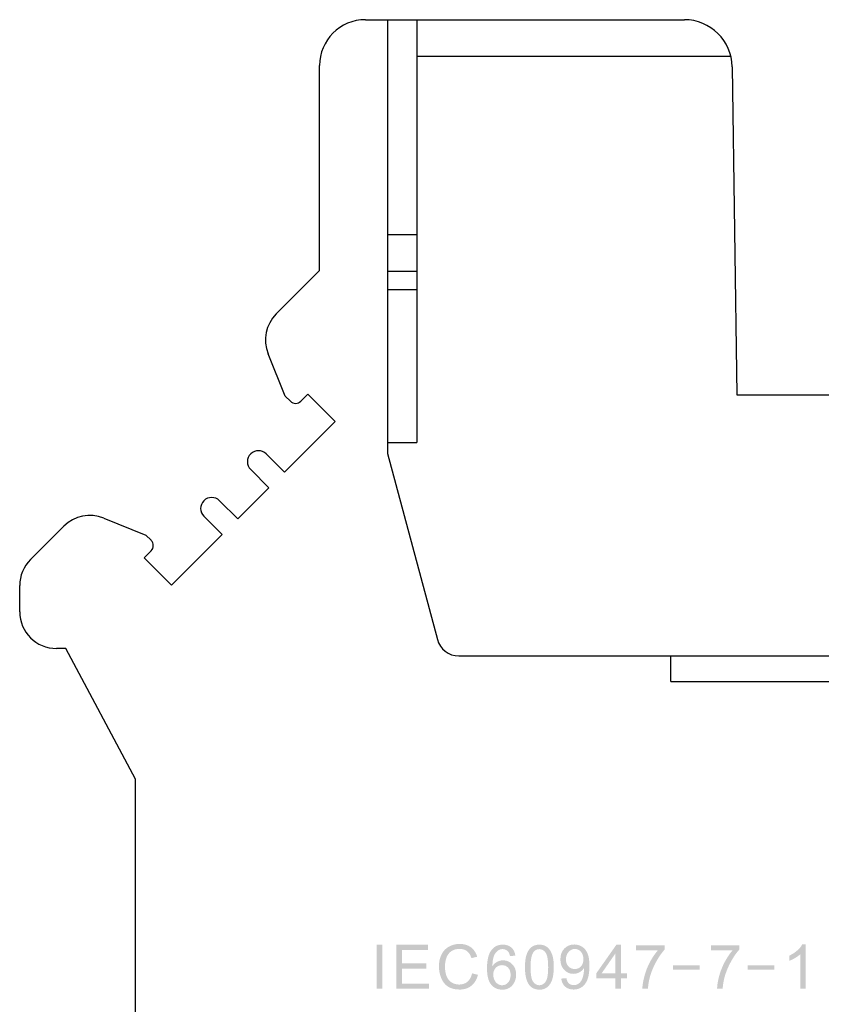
# Model space of a CAD drawing. Header units: inches. Extents: x 3728 to 5725, y -2497 to -825.
# Tile 14 of 17: x 5578 to 5600, y -2391 to -2364. Entities that reach past the tile are written whole.
import ezdxf

# ---------------------------------------------------------------- set-up
doc = ezdxf.new("R2010")
doc.units = ezdxf.units.IN
doc.header["$MEASUREMENT"] = 0
doc.layers.get('0').update_dxf_attribs({"lineweight": 30})
doc.layers.add('MARK', color=4, linetype='Continuous', lineweight=13)

msp = doc.modelspace()

# ---------------------------------------------------------------- hatches: boundary and pattern name
at = {"layer": 'MARK', "lineweight": 0}
h = msp.add_hatch(color=1, dxfattribs=at)
h.paths.add_polyline_path([(5594.204, -2389.969), (5594.204, -2389.428), (5593.829, -2389.969)], flags=16)
edge = h.paths.add_edge_path()
edge.add_spline(control_points=[(5594.352, -2389.969), (5594.352, -2389.969), (5594.352, -2389.191), (5594.352, -2389.191)], knot_values=[0.454545, 0.454545, 0.454545, 0.454545, 0.545455, 0.545455, 0.545455, 0.545455], degree=3, periodic=0)
edge.add_spline(control_points=[(5594.352, -2389.191), (5594.352, -2389.191), (5594.231, -2389.191), (5594.231, -2389.191)], knot_values=[0.363636, 0.363636, 0.363636, 0.363636, 0.454545, 0.454545, 0.454545, 0.454545], degree=3, periodic=0)
edge.add_spline(control_points=[(5594.231, -2389.191), (5594.231, -2389.191), (5593.684, -2389.969), (5593.684, -2389.969)], knot_values=[0.272727, 0.272727, 0.272727, 0.272727, 0.363636, 0.363636, 0.363636, 0.363636], degree=3, periodic=0)
edge.add_spline(control_points=[(5593.684, -2389.969), (5593.684, -2389.969), (5593.684, -2390.104), (5593.684, -2390.104)], knot_values=[0.181818, 0.181818, 0.181818, 0.181818, 0.272727, 0.272727, 0.272727, 0.272727], degree=3, periodic=0)
edge.add_spline(control_points=[(5593.684, -2390.104), (5593.684, -2390.104), (5594.204, -2390.104), (5594.204, -2390.104)], knot_values=[0.090909, 0.090909, 0.090909, 0.090909, 0.181818, 0.181818, 0.181818, 0.181818], degree=3, periodic=0)
edge.add_spline(control_points=[(5594.204, -2390.104), (5594.204, -2390.104), (5594.204, -2390.391), (5594.204, -2390.391)], knot_values=[0, 0, 0, 0, 0.090909, 0.090909, 0.090909, 0.090909], degree=3, periodic=0)
edge.add_spline(control_points=[(5594.204, -2390.391), (5594.204, -2390.391), (5594.352, -2390.391), (5594.352, -2390.391)], knot_values=[0.909091, 0.909091, 0.909091, 0.909091, 1, 1, 1, 1], degree=3, periodic=0)
edge.add_spline(control_points=[(5594.352, -2390.391), (5594.352, -2390.391), (5594.352, -2390.104), (5594.352, -2390.104)], knot_values=[0.818182, 0.818182, 0.818182, 0.818182, 0.909091, 0.909091, 0.909091, 0.909091], degree=3, periodic=0)
edge.add_spline(control_points=[(5594.352, -2390.104), (5594.352, -2390.104), (5594.514, -2390.104), (5594.514, -2390.104)], knot_values=[0.727273, 0.727273, 0.727273, 0.727273, 0.818182, 0.818182, 0.818182, 0.818182], degree=3, periodic=0)
edge.add_spline(control_points=[(5594.514, -2390.104), (5594.514, -2390.104), (5594.514, -2389.969), (5594.514, -2389.969)], knot_values=[0.636364, 0.636364, 0.636364, 0.636364, 0.727273, 0.727273, 0.727273, 0.727273], degree=3, periodic=0)
edge.add_spline(control_points=[(5594.514, -2389.969), (5594.514, -2389.969), (5594.352, -2389.969), (5594.352, -2389.969)], knot_values=[0.545455, 0.545455, 0.545455, 0.545455, 0.636364, 0.636364, 0.636364, 0.636364], degree=3, periodic=0)
edge = h.paths.add_edge_path(flags=16)
edge.add_spline(control_points=[(5591.972, -2389.399), (5591.921, -2389.472), (5591.896, -2389.607), (5591.896, -2389.804)], knot_values=[0.875, 0.875, 0.875, 0.875, 1, 1, 1, 1], degree=3, periodic=0)
edge.add_spline(control_points=[(5591.896, -2389.804), (5591.896, -2390.001), (5591.919, -2390.132), (5591.965, -2390.197)], knot_values=[0, 0, 0, 0, 0.125, 0.125, 0.125, 0.125], degree=3, periodic=0)
edge.add_spline(control_points=[(5591.965, -2390.197), (5592.011, -2390.262), (5592.068, -2390.295), (5592.135, -2390.295)], knot_values=[0.125, 0.125, 0.125, 0.125, 0.25, 0.25, 0.25, 0.25], degree=3, periodic=0)
edge.add_spline(control_points=[(5592.135, -2390.295), (5592.203, -2390.295), (5592.26, -2390.262), (5592.306, -2390.197)], knot_values=[0.25, 0.25, 0.25, 0.25, 0.375, 0.375, 0.375, 0.375], degree=3, periodic=0)
edge.add_spline(control_points=[(5592.306, -2390.197), (5592.352, -2390.131), (5592.375, -2390), (5592.375, -2389.804)], knot_values=[0.375, 0.375, 0.375, 0.375, 0.5, 0.5, 0.5, 0.5], degree=3, periodic=0)
edge.add_spline(control_points=[(5592.375, -2389.804), (5592.375, -2389.607), (5592.352, -2389.475), (5592.306, -2389.41)], knot_values=[0.5, 0.5, 0.5, 0.5, 0.625, 0.625, 0.625, 0.625], degree=3, periodic=0)
edge.add_spline(control_points=[(5592.306, -2389.41), (5592.26, -2389.345), (5592.203, -2389.313), (5592.134, -2389.313)], knot_values=[0.625, 0.625, 0.625, 0.625, 0.75, 0.75, 0.75, 0.75], degree=3, periodic=0)
edge.add_spline(control_points=[(5592.134, -2389.313), (5592.066, -2389.313), (5592.012, -2389.342), (5591.972, -2389.399)], knot_values=[0.75, 0.75, 0.75, 0.75, 0.875, 0.875, 0.875, 0.875], degree=3, periodic=0)
edge = h.paths.add_edge_path()
edge.add_spline(control_points=[(5591.744, -2389.804), (5591.744, -2390.029), (5591.784, -2390.192), (5591.863, -2390.292)], knot_values=[0.916667, 0.916667, 0.916667, 0.916667, 1, 1, 1, 1], degree=3, periodic=0)
edge.add_spline(control_points=[(5591.863, -2390.292), (5591.929, -2390.375), (5592.02, -2390.416), (5592.135, -2390.416)], knot_values=[0.833333, 0.833333, 0.833333, 0.833333, 0.916667, 0.916667, 0.916667, 0.916667], degree=3, periodic=0)
edge.add_spline(control_points=[(5592.135, -2390.416), (5592.223, -2390.416), (5592.296, -2390.393), (5592.411, -2390.298), (5592.454, -2390.231), (5592.483, -2390.145)], knot_values=[0.666667, 0.666667, 0.666667, 0.666667, 0.75, 0.75, 0.833333, 0.833333, 0.833333, 0.833333], degree=3, periodic=0)
edge.add_spline(control_points=[(5592.483, -2390.145), (5592.512, -2390.058), (5592.527, -2389.945), (5592.527, -2389.804)], knot_values=[0.583333, 0.583333, 0.583333, 0.583333, 0.666667, 0.666667, 0.666667, 0.666667], degree=3, periodic=0)
edge.add_spline(control_points=[(5592.527, -2389.804), (5592.527, -2389.685), (5592.518, -2389.591), (5592.5, -2389.52)], knot_values=[0.5, 0.5, 0.5, 0.5, 0.583333, 0.583333, 0.583333, 0.583333], degree=3, periodic=0)
edge.add_spline(control_points=[(5592.5, -2389.52), (5592.482, -2389.45), (5592.457, -2389.391), (5592.425, -2389.342)], knot_values=[0.416667, 0.416667, 0.416667, 0.416667, 0.5, 0.5, 0.5, 0.5], degree=3, periodic=0)
edge.add_spline(control_points=[(5592.425, -2389.342), (5592.393, -2389.293), (5592.353, -2389.256), (5592.305, -2389.23)], knot_values=[0.333333, 0.333333, 0.333333, 0.333333, 0.416667, 0.416667, 0.416667, 0.416667], degree=3, periodic=0)
edge.add_spline(control_points=[(5592.305, -2389.23), (5592.256, -2389.204), (5592.2, -2389.191), (5592.135, -2389.191)], knot_values=[0.25, 0.25, 0.25, 0.25, 0.333333, 0.333333, 0.333333, 0.333333], degree=3, periodic=0)
edge.add_spline(control_points=[(5592.135, -2389.191), (5592.048, -2389.191), (5591.976, -2389.214), (5591.918, -2389.261)], knot_values=[0.166667, 0.166667, 0.166667, 0.166667, 0.25, 0.25, 0.25, 0.25], degree=3, periodic=0)
edge.add_spline(control_points=[(5591.918, -2389.261), (5591.861, -2389.308), (5591.817, -2389.375), (5591.788, -2389.461)], knot_values=[0.083333, 0.083333, 0.083333, 0.083333, 0.166667, 0.166667, 0.166667, 0.166667], degree=3, periodic=0)
edge.add_spline(control_points=[(5591.788, -2389.461), (5591.759, -2389.548), (5591.744, -2389.662), (5591.744, -2389.804)], knot_values=[0, 0, 0, 0, 0.083333, 0.083333, 0.083333, 0.083333], degree=3, periodic=0)
edge = h.paths.add_edge_path(flags=16)
edge.add_spline(control_points=[(5590.951, -2389.819), (5590.905, -2389.867), (5590.882, -2389.929), (5590.882, -2390.007)], knot_values=[0.888889, 0.888889, 0.888889, 0.888889, 1, 1, 1, 1], degree=3, periodic=0)
edge.add_spline(control_points=[(5590.882, -2390.007), (5590.882, -2390.058), (5590.892, -2390.106), (5590.914, -2390.153)], knot_values=[0, 0, 0, 0, 0.111111, 0.111111, 0.111111, 0.111111], degree=3, periodic=0)
edge.add_spline(control_points=[(5590.914, -2390.153), (5590.935, -2390.199), (5590.966, -2390.234), (5591.004, -2390.259)], knot_values=[0.111111, 0.111111, 0.111111, 0.111111, 0.222222, 0.222222, 0.222222, 0.222222], degree=3, periodic=0)
edge.add_spline(control_points=[(5591.004, -2390.259), (5591.043, -2390.283), (5591.084, -2390.295), (5591.126, -2390.295)], knot_values=[0.222222, 0.222222, 0.222222, 0.222222, 0.333333, 0.333333, 0.333333, 0.333333], degree=3, periodic=0)
edge.add_spline(control_points=[(5591.126, -2390.295), (5591.189, -2390.295), (5591.242, -2390.27), (5591.287, -2390.22)], knot_values=[0.333333, 0.333333, 0.333333, 0.333333, 0.444444, 0.444444, 0.444444, 0.444444], degree=3, periodic=0)
edge.add_spline(control_points=[(5591.287, -2390.22), (5591.331, -2390.169), (5591.354, -2390.101), (5591.354, -2390.015)], knot_values=[0.444444, 0.444444, 0.444444, 0.444444, 0.555556, 0.555556, 0.555556, 0.555556], degree=3, periodic=0)
edge.add_spline(control_points=[(5591.354, -2390.015), (5591.354, -2389.932), (5591.332, -2389.867), (5591.243, -2389.771), (5591.188, -2389.748), (5591.121, -2389.748)], knot_values=[0.555556, 0.555556, 0.555556, 0.555556, 0.666667, 0.666667, 0.777778, 0.777778, 0.777778, 0.777778], degree=3, periodic=0)
edge.add_spline(control_points=[(5591.121, -2389.748), (5591.054, -2389.748), (5590.997, -2389.771), (5590.951, -2389.819)], knot_values=[0.777778, 0.777778, 0.777778, 0.777778, 0.888889, 0.888889, 0.888889, 0.888889], degree=3, periodic=0)
edge = h.paths.add_edge_path()
edge.add_spline(control_points=[(5591.483, -2389.49), (5591.471, -2389.396), (5591.435, -2389.323), (5591.375, -2389.27)], knot_values=[0.947368, 0.947368, 0.947368, 0.947368, 1, 1, 1, 1], degree=3, periodic=0)
edge.add_spline(control_points=[(5591.375, -2389.27), (5591.314, -2389.217), (5591.237, -2389.191), (5591.143, -2389.191)], knot_values=[0.894737, 0.894737, 0.894737, 0.894737, 0.947368, 0.947368, 0.947368, 0.947368], degree=3, periodic=0)
edge.add_spline(control_points=[(5591.143, -2389.191), (5591.016, -2389.191), (5590.915, -2389.237), (5590.841, -2389.329)], knot_values=[0.842105, 0.842105, 0.842105, 0.842105, 0.894737, 0.894737, 0.894737, 0.894737], degree=3, periodic=0)
edge.add_spline(control_points=[(5590.841, -2389.329), (5590.755, -2389.434), (5590.712, -2389.602), (5590.712, -2389.834)], knot_values=[0.789474, 0.789474, 0.789474, 0.789474, 0.842105, 0.842105, 0.842105, 0.842105], degree=3, periodic=0)
edge.add_spline(control_points=[(5590.712, -2389.834), (5590.712, -2390.042), (5590.751, -2390.19), (5590.828, -2390.281)], knot_values=[0.736842, 0.736842, 0.736842, 0.736842, 0.789474, 0.789474, 0.789474, 0.789474], degree=3, periodic=0)
edge.add_spline(control_points=[(5590.828, -2390.281), (5590.906, -2390.371), (5591.006, -2390.416), (5591.129, -2390.416)], knot_values=[0.684211, 0.684211, 0.684211, 0.684211, 0.736842, 0.736842, 0.736842, 0.736842], degree=3, periodic=0)
edge.add_spline(control_points=[(5591.129, -2390.416), (5591.201, -2390.416), (5591.265, -2390.399), (5591.322, -2390.365)], knot_values=[0.631579, 0.631579, 0.631579, 0.631579, 0.684211, 0.684211, 0.684211, 0.684211], degree=3, periodic=0)
edge.add_spline(control_points=[(5591.322, -2390.365), (5591.379, -2390.33), (5591.423, -2390.281), (5591.456, -2390.216)], knot_values=[0.578947, 0.578947, 0.578947, 0.578947, 0.631579, 0.631579, 0.631579, 0.631579], degree=3, periodic=0)
edge.add_spline(control_points=[(5591.456, -2390.216), (5591.488, -2390.151), (5591.505, -2390.081), (5591.505, -2390.006)], knot_values=[0.526316, 0.526316, 0.526316, 0.526316, 0.578947, 0.578947, 0.578947, 0.578947], degree=3, periodic=0)
edge.add_spline(control_points=[(5591.505, -2390.006), (5591.505, -2389.891), (5591.47, -2389.798), (5591.401, -2389.726)], knot_values=[0.473684, 0.473684, 0.473684, 0.473684, 0.526316, 0.526316, 0.526316, 0.526316], degree=3, periodic=0)
edge.add_spline(control_points=[(5591.401, -2389.726), (5591.332, -2389.653), (5591.248, -2389.617), (5591.15, -2389.617)], knot_values=[0.421053, 0.421053, 0.421053, 0.421053, 0.473684, 0.473684, 0.473684, 0.473684], degree=3, periodic=0)
edge.add_spline(control_points=[(5591.15, -2389.617), (5591.094, -2389.617), (5591.04, -2389.631), (5590.989, -2389.657)], knot_values=[0.368421, 0.368421, 0.368421, 0.368421, 0.421053, 0.421053, 0.421053, 0.421053], degree=3, periodic=0)
edge.add_spline(control_points=[(5590.989, -2389.657), (5590.937, -2389.683), (5590.894, -2389.723), (5590.859, -2389.777)], knot_values=[0.315789, 0.315789, 0.315789, 0.315789, 0.368421, 0.368421, 0.368421, 0.368421], degree=3, periodic=0)
edge.add_spline(control_points=[(5590.859, -2389.777), (5590.86, -2389.657), (5590.874, -2389.564), (5590.9, -2389.499)], knot_values=[0.263158, 0.263158, 0.263158, 0.263158, 0.315789, 0.315789, 0.315789, 0.315789], degree=3, periodic=0)
edge.add_spline(control_points=[(5590.9, -2389.499), (5590.927, -2389.435), (5590.964, -2389.385), (5591.01, -2389.351)], knot_values=[0.210526, 0.210526, 0.210526, 0.210526, 0.263158, 0.263158, 0.263158, 0.263158], degree=3, periodic=0)
edge.add_spline(control_points=[(5591.01, -2389.351), (5591.046, -2389.325), (5591.087, -2389.312), (5591.134, -2389.312)], knot_values=[0.157895, 0.157895, 0.157895, 0.157895, 0.210526, 0.210526, 0.210526, 0.210526], degree=3, periodic=0)
edge.add_spline(control_points=[(5591.134, -2389.312), (5591.192, -2389.312), (5591.241, -2389.333), (5591.281, -2389.375)], knot_values=[0.105263, 0.105263, 0.105263, 0.105263, 0.157895, 0.157895, 0.157895, 0.157895], degree=3, periodic=0)
edge.add_spline(control_points=[(5591.281, -2389.375), (5591.305, -2389.401), (5591.324, -2389.443), (5591.337, -2389.501)], knot_values=[0.052632, 0.052632, 0.052632, 0.052632, 0.105263, 0.105263, 0.105263, 0.105263], degree=3, periodic=0)
edge.add_spline(control_points=[(5591.337, -2389.501), (5591.337, -2389.501), (5591.483, -2389.49), (5591.483, -2389.49)], knot_values=[0, 0, 0, 0, 0.052632, 0.052632, 0.052632, 0.052632], degree=3, periodic=0)
h.paths.add_polyline_path([(5597.797, -2389.87), (5598.524, -2389.87), (5598.524, -2389.75), (5597.797, -2389.75)])
h.paths.add_polyline_path([(5595.766, -2389.75), (5595.766, -2389.87), (5596.493, -2389.87), (5596.493, -2389.75)])
edge = h.paths.add_edge_path()
edge.add_spline(control_points=[(5599.375, -2390.391), (5599.375, -2390.391), (5599.375, -2389.186), (5599.375, -2389.186)], knot_values=[0.888889, 0.888889, 0.888889, 0.888889, 1, 1, 1, 1], degree=3, periodic=0)
edge.add_spline(control_points=[(5599.375, -2389.186), (5599.375, -2389.186), (5599.28, -2389.186), (5599.28, -2389.186)], knot_values=[0.777778, 0.777778, 0.777778, 0.777778, 0.888889, 0.888889, 0.888889, 0.888889], degree=3, periodic=0)
edge.add_spline(control_points=[(5599.28, -2389.186), (5599.255, -2389.238), (5599.211, -2389.292), (5599.149, -2389.347)], knot_values=[0.666667, 0.666667, 0.666667, 0.666667, 0.777778, 0.777778, 0.777778, 0.777778], degree=3, periodic=0)
edge.add_spline(control_points=[(5599.149, -2389.347), (5599.088, -2389.402), (5599.015, -2389.449), (5598.933, -2389.488)], knot_values=[0.555556, 0.555556, 0.555556, 0.555556, 0.666667, 0.666667, 0.666667, 0.666667], degree=3, periodic=0)
edge.add_spline(control_points=[(5598.933, -2389.488), (5598.933, -2389.488), (5598.933, -2389.63), (5598.933, -2389.63)], knot_values=[0.444444, 0.444444, 0.444444, 0.444444, 0.555556, 0.555556, 0.555556, 0.555556], degree=3, periodic=0)
edge.add_spline(control_points=[(5598.933, -2389.63), (5598.979, -2389.613), (5599.031, -2389.588), (5599.088, -2389.554)], knot_values=[0.333333, 0.333333, 0.333333, 0.333333, 0.444444, 0.444444, 0.444444, 0.444444], degree=3, periodic=0)
edge.add_spline(control_points=[(5599.088, -2389.554), (5599.146, -2389.52), (5599.192, -2389.486), (5599.228, -2389.453)], knot_values=[0.222222, 0.222222, 0.222222, 0.222222, 0.333333, 0.333333, 0.333333, 0.333333], degree=3, periodic=0)
edge.add_spline(control_points=[(5599.228, -2389.453), (5599.228, -2389.453), (5599.228, -2390.391), (5599.228, -2390.391)], knot_values=[0.111111, 0.111111, 0.111111, 0.111111, 0.222222, 0.222222, 0.222222, 0.222222], degree=3, periodic=0)
edge.add_spline(control_points=[(5599.228, -2390.391), (5599.228, -2390.391), (5599.375, -2390.391), (5599.375, -2390.391)], knot_values=[0, 0, 0, 0, 0.111111, 0.111111, 0.111111, 0.111111], degree=3, periodic=0)
edge = h.paths.add_edge_path()
edge.add_spline(control_points=[(5596.799, -2389.349), (5596.799, -2389.349), (5597.386, -2389.349), (5597.386, -2389.349)], knot_values=[0.909091, 0.909091, 0.909091, 0.909091, 1, 1, 1, 1], degree=3, periodic=0)
edge.add_spline(control_points=[(5597.386, -2389.349), (5597.312, -2389.434), (5597.241, -2389.538), (5597.175, -2389.662)], knot_values=[0.818182, 0.818182, 0.818182, 0.818182, 0.909091, 0.909091, 0.909091, 0.909091], degree=3, periodic=0)
edge.add_spline(control_points=[(5597.175, -2389.662), (5597.109, -2389.786), (5597.058, -2389.916), (5597.022, -2390.049)], knot_values=[0.727273, 0.727273, 0.727273, 0.727273, 0.818182, 0.818182, 0.818182, 0.818182], degree=3, periodic=0)
edge.add_spline(control_points=[(5597.022, -2390.049), (5596.987, -2390.183), (5596.968, -2390.297), (5596.967, -2390.391)], knot_values=[0.636364, 0.636364, 0.636364, 0.636364, 0.727273, 0.727273, 0.727273, 0.727273], degree=3, periodic=0)
edge.add_spline(control_points=[(5596.967, -2390.391), (5596.967, -2390.391), (5597.118, -2390.391), (5597.118, -2390.391)], knot_values=[0.545455, 0.545455, 0.545455, 0.545455, 0.636364, 0.636364, 0.636364, 0.636364], degree=3, periodic=0)
edge.add_spline(control_points=[(5597.118, -2390.391), (5597.126, -2390.272), (5597.145, -2390.162), (5597.174, -2390.061)], knot_values=[0.454545, 0.454545, 0.454545, 0.454545, 0.545455, 0.545455, 0.545455, 0.545455], degree=3, periodic=0)
edge.add_spline(control_points=[(5597.174, -2390.061), (5597.215, -2389.919), (5597.273, -2389.78), (5597.348, -2389.646)], knot_values=[0.363636, 0.363636, 0.363636, 0.363636, 0.454545, 0.454545, 0.454545, 0.454545], degree=3, periodic=0)
edge.add_spline(control_points=[(5597.348, -2389.646), (5597.423, -2389.511), (5597.499, -2389.403), (5597.575, -2389.322)], knot_values=[0.272727, 0.272727, 0.272727, 0.272727, 0.363636, 0.363636, 0.363636, 0.363636], degree=3, periodic=0)
edge.add_spline(control_points=[(5597.575, -2389.322), (5597.575, -2389.322), (5597.575, -2389.207), (5597.575, -2389.207)], knot_values=[0.181818, 0.181818, 0.181818, 0.181818, 0.272727, 0.272727, 0.272727, 0.272727], degree=3, periodic=0)
edge.add_spline(control_points=[(5597.575, -2389.207), (5597.575, -2389.207), (5596.799, -2389.207), (5596.799, -2389.207)], knot_values=[0.090909, 0.090909, 0.090909, 0.090909, 0.181818, 0.181818, 0.181818, 0.181818], degree=3, periodic=0)
edge.add_spline(control_points=[(5596.799, -2389.207), (5596.799, -2389.207), (5596.799, -2389.349), (5596.799, -2389.349)], knot_values=[0, 0, 0, 0, 0.090909, 0.090909, 0.090909, 0.090909], degree=3, periodic=0)
edge = h.paths.add_edge_path()
edge.add_spline(control_points=[(5594.767, -2389.349), (5594.767, -2389.349), (5595.355, -2389.349), (5595.355, -2389.349)], knot_values=[0.909091, 0.909091, 0.909091, 0.909091, 1, 1, 1, 1], degree=3, periodic=0)
edge.add_spline(control_points=[(5595.355, -2389.349), (5595.28, -2389.434), (5595.21, -2389.538), (5595.143, -2389.662)], knot_values=[0.818182, 0.818182, 0.818182, 0.818182, 0.909091, 0.909091, 0.909091, 0.909091], degree=3, periodic=0)
edge.add_spline(control_points=[(5595.143, -2389.662), (5595.077, -2389.786), (5595.026, -2389.916), (5594.991, -2390.049)], knot_values=[0.727273, 0.727273, 0.727273, 0.727273, 0.818182, 0.818182, 0.818182, 0.818182], degree=3, periodic=0)
edge.add_spline(control_points=[(5594.991, -2390.049), (5594.955, -2390.183), (5594.937, -2390.297), (5594.935, -2390.391)], knot_values=[0.636364, 0.636364, 0.636364, 0.636364, 0.727273, 0.727273, 0.727273, 0.727273], degree=3, periodic=0)
edge.add_spline(control_points=[(5594.935, -2390.391), (5594.935, -2390.391), (5595.087, -2390.391), (5595.087, -2390.391)], knot_values=[0.545455, 0.545455, 0.545455, 0.545455, 0.636364, 0.636364, 0.636364, 0.636364], degree=3, periodic=0)
edge.add_spline(control_points=[(5595.087, -2390.391), (5595.095, -2390.272), (5595.114, -2390.162), (5595.143, -2390.061)], knot_values=[0.454545, 0.454545, 0.454545, 0.454545, 0.545455, 0.545455, 0.545455, 0.545455], degree=3, periodic=0)
edge.add_spline(control_points=[(5595.143, -2390.061), (5595.184, -2389.919), (5595.242, -2389.78), (5595.317, -2389.646)], knot_values=[0.363636, 0.363636, 0.363636, 0.363636, 0.454545, 0.454545, 0.454545, 0.454545], degree=3, periodic=0)
edge.add_spline(control_points=[(5595.317, -2389.646), (5595.392, -2389.511), (5595.468, -2389.403), (5595.544, -2389.322)], knot_values=[0.272727, 0.272727, 0.272727, 0.272727, 0.363636, 0.363636, 0.363636, 0.363636], degree=3, periodic=0)
edge.add_spline(control_points=[(5595.544, -2389.322), (5595.544, -2389.322), (5595.544, -2389.207), (5595.544, -2389.207)], knot_values=[0.181818, 0.181818, 0.181818, 0.181818, 0.272727, 0.272727, 0.272727, 0.272727], degree=3, periodic=0)
edge.add_spline(control_points=[(5595.544, -2389.207), (5595.544, -2389.207), (5594.767, -2389.207), (5594.767, -2389.207)], knot_values=[0.090909, 0.090909, 0.090909, 0.090909, 0.181818, 0.181818, 0.181818, 0.181818], degree=3, periodic=0)
edge.add_spline(control_points=[(5594.767, -2389.207), (5594.767, -2389.207), (5594.767, -2389.349), (5594.767, -2389.349)], knot_values=[0, 0, 0, 0, 0.090909, 0.090909, 0.090909, 0.090909], degree=3, periodic=0)
edge = h.paths.add_edge_path(flags=16)
edge.add_spline(control_points=[(5593.266, -2389.783), (5593.31, -2389.735), (5593.332, -2389.669), (5593.332, -2389.584)], knot_values=[0.875, 0.875, 0.875, 0.875, 1, 1, 1, 1], degree=3, periodic=0)
edge.add_spline(control_points=[(5593.332, -2389.584), (5593.332, -2389.5), (5593.31, -2389.432), (5593.265, -2389.383)], knot_values=[0, 0, 0, 0, 0.125, 0.125, 0.125, 0.125], degree=3, periodic=0)
edge.add_spline(control_points=[(5593.265, -2389.383), (5593.219, -2389.333), (5593.165, -2389.308), (5593.102, -2389.308)], knot_values=[0.125, 0.125, 0.125, 0.125, 0.25, 0.25, 0.25, 0.25], degree=3, periodic=0)
edge.add_spline(control_points=[(5593.102, -2389.308), (5593.037, -2389.308), (5592.98, -2389.335), (5592.931, -2389.389)], knot_values=[0.25, 0.25, 0.25, 0.25, 0.375, 0.375, 0.375, 0.375], degree=3, periodic=0)
edge.add_spline(control_points=[(5592.931, -2389.389), (5592.882, -2389.442), (5592.858, -2389.512), (5592.858, -2389.596)], knot_values=[0.375, 0.375, 0.375, 0.375, 0.5, 0.5, 0.5, 0.5], degree=3, periodic=0)
edge.add_spline(control_points=[(5592.858, -2389.596), (5592.858, -2389.673), (5592.881, -2389.735), (5592.927, -2389.783)], knot_values=[0.5, 0.5, 0.5, 0.5, 0.625, 0.625, 0.625, 0.625], degree=3, periodic=0)
edge.add_spline(control_points=[(5592.927, -2389.783), (5592.974, -2389.831), (5593.03, -2389.854), (5593.098, -2389.854)], knot_values=[0.625, 0.625, 0.625, 0.625, 0.75, 0.75, 0.75, 0.75], degree=3, periodic=0)
edge.add_spline(control_points=[(5593.098, -2389.854), (5593.166, -2389.854), (5593.222, -2389.831), (5593.266, -2389.783)], knot_values=[0.75, 0.75, 0.75, 0.75, 0.875, 0.875, 0.875, 0.875], degree=3, periodic=0)
edge = h.paths.add_edge_path()
edge.add_spline(control_points=[(5592.729, -2390.114), (5592.741, -2390.208), (5592.777, -2390.282), (5592.836, -2390.333)], knot_values=[0.954545, 0.954545, 0.954545, 0.954545, 1, 1, 1, 1], degree=3, periodic=0)
edge.add_spline(control_points=[(5592.836, -2390.333), (5592.896, -2390.386), (5592.972, -2390.412), (5593.066, -2390.412)], knot_values=[0.909091, 0.909091, 0.909091, 0.909091, 0.954545, 0.954545, 0.954545, 0.954545], degree=3, periodic=0)
edge.add_spline(control_points=[(5593.066, -2390.412), (5593.155, -2390.412), (5593.231, -2390.388), (5593.297, -2390.34)], knot_values=[0.863636, 0.863636, 0.863636, 0.863636, 0.909091, 0.909091, 0.909091, 0.909091], degree=3, periodic=0)
edge.add_spline(control_points=[(5593.297, -2390.34), (5593.363, -2390.293), (5593.412, -2390.224), (5593.446, -2390.133)], knot_values=[0.818182, 0.818182, 0.818182, 0.818182, 0.863636, 0.863636, 0.863636, 0.863636], degree=3, periodic=0)
edge.add_spline(control_points=[(5593.446, -2390.133), (5593.479, -2390.042), (5593.496, -2389.92), (5593.496, -2389.767)], knot_values=[0.772727, 0.772727, 0.772727, 0.772727, 0.818182, 0.818182, 0.818182, 0.818182], degree=3, periodic=0)
edge.add_spline(control_points=[(5593.496, -2389.767), (5593.496, -2389.619), (5593.479, -2389.507), (5593.445, -2389.429)], knot_values=[0.727273, 0.727273, 0.727273, 0.727273, 0.772727, 0.772727, 0.772727, 0.772727], degree=3, periodic=0)
edge.add_spline(control_points=[(5593.445, -2389.429), (5593.412, -2389.351), (5593.363, -2389.291), (5593.298, -2389.249)], knot_values=[0.681818, 0.681818, 0.681818, 0.681818, 0.727273, 0.727273, 0.727273, 0.727273], degree=3, periodic=0)
edge.add_spline(control_points=[(5593.298, -2389.249), (5593.233, -2389.208), (5593.162, -2389.186), (5593.084, -2389.186)], knot_values=[0.636364, 0.636364, 0.636364, 0.636364, 0.681818, 0.681818, 0.681818, 0.681818], degree=3, periodic=0)
edge.add_spline(control_points=[(5593.084, -2389.186), (5592.976, -2389.186), (5592.886, -2389.223), (5592.814, -2389.298)], knot_values=[0.590909, 0.590909, 0.590909, 0.590909, 0.636364, 0.636364, 0.636364, 0.636364], degree=3, periodic=0)
edge.add_spline(control_points=[(5592.814, -2389.298), (5592.742, -2389.372), (5592.707, -2389.47), (5592.707, -2389.592)], knot_values=[0.545455, 0.545455, 0.545455, 0.545455, 0.590909, 0.590909, 0.590909, 0.590909], degree=3, periodic=0)
edge.add_spline(control_points=[(5592.707, -2389.592), (5592.707, -2389.71), (5592.741, -2389.804), (5592.81, -2389.876)], knot_values=[0.5, 0.5, 0.5, 0.5, 0.545455, 0.545455, 0.545455, 0.545455], degree=3, periodic=0)
edge.add_spline(control_points=[(5592.81, -2389.876), (5592.879, -2389.949), (5592.963, -2389.985), (5593.062, -2389.985)], knot_values=[0.454545, 0.454545, 0.454545, 0.454545, 0.5, 0.5, 0.5, 0.5], degree=3, periodic=0)
edge.add_spline(control_points=[(5593.062, -2389.985), (5593.121, -2389.985), (5593.177, -2389.97), (5593.228, -2389.941)], knot_values=[0.409091, 0.409091, 0.409091, 0.409091, 0.454545, 0.454545, 0.454545, 0.454545], degree=3, periodic=0)
edge.add_spline(control_points=[(5593.228, -2389.941), (5593.279, -2389.912), (5593.319, -2389.873), (5593.348, -2389.827)], knot_values=[0.363636, 0.363636, 0.363636, 0.363636, 0.409091, 0.409091, 0.409091, 0.409091], degree=3, periodic=0)
edge.add_spline(control_points=[(5593.348, -2389.827), (5593.349, -2389.84), (5593.349, -2389.85), (5593.349, -2389.856)], knot_values=[0.318182, 0.318182, 0.318182, 0.318182, 0.363636, 0.363636, 0.363636, 0.363636], degree=3, periodic=0)
edge.add_spline(control_points=[(5593.349, -2389.856), (5593.349, -2389.917), (5593.342, -2389.977), (5593.327, -2390.036)], knot_values=[0.272727, 0.272727, 0.272727, 0.272727, 0.318182, 0.318182, 0.318182, 0.318182], degree=3, periodic=0)
edge.add_spline(control_points=[(5593.327, -2390.036), (5593.312, -2390.095), (5593.294, -2390.142), (5593.272, -2390.176)], knot_values=[0.227273, 0.227273, 0.227273, 0.227273, 0.272727, 0.272727, 0.272727, 0.272727], degree=3, periodic=0)
edge.add_spline(control_points=[(5593.272, -2390.176), (5593.25, -2390.211), (5593.222, -2390.239), (5593.188, -2390.259)], knot_values=[0.181818, 0.181818, 0.181818, 0.181818, 0.227273, 0.227273, 0.227273, 0.227273], degree=3, periodic=0)
edge.add_spline(control_points=[(5593.188, -2390.259), (5593.154, -2390.28), (5593.115, -2390.291), (5593.069, -2390.291)], knot_values=[0.136364, 0.136364, 0.136364, 0.136364, 0.181818, 0.181818, 0.181818, 0.181818], degree=3, periodic=0)
edge.add_spline(control_points=[(5593.069, -2390.291), (5593.016, -2390.291), (5592.973, -2390.276), (5592.939, -2390.246)], knot_values=[0.090909, 0.090909, 0.090909, 0.090909, 0.136364, 0.136364, 0.136364, 0.136364], degree=3, periodic=0)
edge.add_spline(control_points=[(5592.939, -2390.246), (5592.905, -2390.216), (5592.882, -2390.167), (5592.87, -2390.101)], knot_values=[0.045455, 0.045455, 0.045455, 0.045455, 0.090909, 0.090909, 0.090909, 0.090909], degree=3, periodic=0)
edge.add_spline(control_points=[(5592.87, -2390.101), (5592.87, -2390.101), (5592.729, -2390.114), (5592.729, -2390.114)], knot_values=[0, 0, 0, 0, 0.045455, 0.045455, 0.045455, 0.045455], degree=3, periodic=0)
edge = h.paths.add_edge_path()
edge.add_spline(control_points=[(5590.307, -2389.971), (5590.285, -2390.071), (5590.244, -2390.148), (5590.182, -2390.199)], knot_values=[0.954545, 0.954545, 0.954545, 0.954545, 1, 1, 1, 1], degree=3, periodic=0)
edge.add_spline(control_points=[(5590.182, -2390.199), (5590.12, -2390.25), (5590.045, -2390.276), (5589.956, -2390.276)], knot_values=[0.909091, 0.909091, 0.909091, 0.909091, 0.954545, 0.954545, 0.954545, 0.954545], degree=3, periodic=0)
edge.add_spline(control_points=[(5589.956, -2390.276), (5589.883, -2390.276), (5589.815, -2390.257), (5589.689, -2390.182), (5589.643, -2390.125), (5589.614, -2390.049)], knot_values=[0.818182, 0.818182, 0.818182, 0.818182, 0.863636, 0.863636, 0.909091, 0.909091, 0.909091, 0.909091], degree=3, periodic=0)
edge.add_spline(control_points=[(5589.614, -2390.049), (5589.584, -2389.973), (5589.569, -2389.884), (5589.569, -2389.781)], knot_values=[0.772727, 0.772727, 0.772727, 0.772727, 0.818182, 0.818182, 0.818182, 0.818182], degree=3, periodic=0)
edge.add_spline(control_points=[(5589.569, -2389.781), (5589.569, -2389.702), (5589.582, -2389.626), (5589.607, -2389.551)], knot_values=[0.727273, 0.727273, 0.727273, 0.727273, 0.772727, 0.772727, 0.772727, 0.772727], degree=3, periodic=0)
edge.add_spline(control_points=[(5589.607, -2389.551), (5589.632, -2389.477), (5589.675, -2389.417), (5589.737, -2389.373)], knot_values=[0.681818, 0.681818, 0.681818, 0.681818, 0.727273, 0.727273, 0.727273, 0.727273], degree=3, periodic=0)
edge.add_spline(control_points=[(5589.737, -2389.373), (5589.799, -2389.329), (5589.876, -2389.307), (5589.968, -2389.307)], knot_values=[0.636364, 0.636364, 0.636364, 0.636364, 0.681818, 0.681818, 0.681818, 0.681818], degree=3, periodic=0)
edge.add_spline(control_points=[(5589.968, -2389.307), (5590.049, -2389.307), (5590.115, -2389.327), (5590.168, -2389.367)], knot_values=[0.590909, 0.590909, 0.590909, 0.590909, 0.636364, 0.636364, 0.636364, 0.636364], degree=3, periodic=0)
edge.add_spline(control_points=[(5590.168, -2389.367), (5590.221, -2389.406), (5590.261, -2389.47), (5590.289, -2389.557)], knot_values=[0.545455, 0.545455, 0.545455, 0.545455, 0.590909, 0.590909, 0.590909, 0.590909], degree=3, periodic=0)
edge.add_spline(control_points=[(5590.289, -2389.557), (5590.289, -2389.557), (5590.446, -2389.52), (5590.446, -2389.52)], knot_values=[0.5, 0.5, 0.5, 0.5, 0.545455, 0.545455, 0.545455, 0.545455], degree=3, periodic=0)
edge.add_spline(control_points=[(5590.446, -2389.52), (5590.413, -2389.41), (5590.356, -2389.324), (5590.275, -2389.263)], knot_values=[0.454545, 0.454545, 0.454545, 0.454545, 0.5, 0.5, 0.5, 0.5], degree=3, periodic=0)
edge.add_spline(control_points=[(5590.275, -2389.263), (5590.193, -2389.201), (5590.092, -2389.171), (5589.972, -2389.171)], knot_values=[0.409091, 0.409091, 0.409091, 0.409091, 0.454545, 0.454545, 0.454545, 0.454545], degree=3, periodic=0)
edge.add_spline(control_points=[(5589.972, -2389.171), (5589.866, -2389.171), (5589.769, -2389.195), (5589.681, -2389.243)], knot_values=[0.363636, 0.363636, 0.363636, 0.363636, 0.409091, 0.409091, 0.409091, 0.409091], degree=3, periodic=0)
edge.add_spline(control_points=[(5589.681, -2389.243), (5589.593, -2389.292), (5589.525, -2389.362), (5589.429, -2389.548), (5589.405, -2389.657), (5589.405, -2389.782)], knot_values=[0.272727, 0.272727, 0.272727, 0.272727, 0.318182, 0.318182, 0.363636, 0.363636, 0.363636, 0.363636], degree=3, periodic=0)
edge.add_spline(control_points=[(5589.405, -2389.782), (5589.405, -2389.897), (5589.427, -2390.004), (5589.469, -2390.104)], knot_values=[0.227273, 0.227273, 0.227273, 0.227273, 0.272727, 0.272727, 0.272727, 0.272727], degree=3, periodic=0)
edge.add_spline(control_points=[(5589.469, -2390.104), (5589.511, -2390.204), (5589.573, -2390.28), (5589.654, -2390.333)], knot_values=[0.181818, 0.181818, 0.181818, 0.181818, 0.227273, 0.227273, 0.227273, 0.227273], degree=3, periodic=0)
edge.add_spline(control_points=[(5589.654, -2390.333), (5589.735, -2390.385), (5589.84, -2390.412), (5589.969, -2390.412)], knot_values=[0.136364, 0.136364, 0.136364, 0.136364, 0.181818, 0.181818, 0.181818, 0.181818], degree=3, periodic=0)
edge.add_spline(control_points=[(5589.969, -2390.412), (5590.094, -2390.412), (5590.2, -2390.378), (5590.287, -2390.309)], knot_values=[0.090909, 0.090909, 0.090909, 0.090909, 0.136364, 0.136364, 0.136364, 0.136364], degree=3, periodic=0)
edge.add_spline(control_points=[(5590.287, -2390.309), (5590.373, -2390.24), (5590.433, -2390.141), (5590.466, -2390.011)], knot_values=[0.045455, 0.045455, 0.045455, 0.045455, 0.090909, 0.090909, 0.090909, 0.090909], degree=3, periodic=0)
edge.add_spline(control_points=[(5590.466, -2390.011), (5590.466, -2390.011), (5590.307, -2389.971), (5590.307, -2389.971)], knot_values=[0, 0, 0, 0, 0.045455, 0.045455, 0.045455, 0.045455], degree=3, periodic=0)
edge = h.paths.add_edge_path()
edge.add_spline(control_points=[(5588.243, -2390.391), (5588.243, -2390.391), (5589.139, -2390.391), (5589.139, -2390.391)], knot_values=[0.916667, 0.916667, 0.916667, 0.916667, 1, 1, 1, 1], degree=3, periodic=0)
edge.add_spline(control_points=[(5589.139, -2390.391), (5589.139, -2390.391), (5589.139, -2390.25), (5589.139, -2390.25)], knot_values=[0.833333, 0.833333, 0.833333, 0.833333, 0.916667, 0.916667, 0.916667, 0.916667], degree=3, periodic=0)
edge.add_spline(control_points=[(5589.139, -2390.25), (5589.139, -2390.25), (5588.402, -2390.25), (5588.402, -2390.25)], knot_values=[0.75, 0.75, 0.75, 0.75, 0.833333, 0.833333, 0.833333, 0.833333], degree=3, periodic=0)
edge.add_spline(control_points=[(5588.402, -2390.25), (5588.402, -2390.25), (5588.402, -2389.841), (5588.402, -2389.841)], knot_values=[0.666667, 0.666667, 0.666667, 0.666667, 0.75, 0.75, 0.75, 0.75], degree=3, periodic=0)
edge.add_spline(control_points=[(5588.402, -2389.841), (5588.402, -2389.841), (5589.066, -2389.841), (5589.066, -2389.841)], knot_values=[0.583333, 0.583333, 0.583333, 0.583333, 0.666667, 0.666667, 0.666667, 0.666667], degree=3, periodic=0)
edge.add_spline(control_points=[(5589.066, -2389.841), (5589.066, -2389.841), (5589.066, -2389.7), (5589.066, -2389.7)], knot_values=[0.5, 0.5, 0.5, 0.5, 0.583333, 0.583333, 0.583333, 0.583333], degree=3, periodic=0)
edge.add_spline(control_points=[(5589.066, -2389.7), (5589.066, -2389.7), (5588.402, -2389.7), (5588.402, -2389.7)], knot_values=[0.416667, 0.416667, 0.416667, 0.416667, 0.5, 0.5, 0.5, 0.5], degree=3, periodic=0)
edge.add_spline(control_points=[(5588.402, -2389.7), (5588.402, -2389.7), (5588.402, -2389.333), (5588.402, -2389.333)], knot_values=[0.333333, 0.333333, 0.333333, 0.333333, 0.416667, 0.416667, 0.416667, 0.416667], degree=3, periodic=0)
edge.add_spline(control_points=[(5588.402, -2389.333), (5588.402, -2389.333), (5589.111, -2389.333), (5589.111, -2389.333)], knot_values=[0.25, 0.25, 0.25, 0.25, 0.333333, 0.333333, 0.333333, 0.333333], degree=3, periodic=0)
edge.add_spline(control_points=[(5589.111, -2389.333), (5589.111, -2389.333), (5589.111, -2389.191), (5589.111, -2389.191)], knot_values=[0.166667, 0.166667, 0.166667, 0.166667, 0.25, 0.25, 0.25, 0.25], degree=3, periodic=0)
edge.add_spline(control_points=[(5589.111, -2389.191), (5589.111, -2389.191), (5588.243, -2389.191), (5588.243, -2389.191)], knot_values=[0.083333, 0.083333, 0.083333, 0.083333, 0.166667, 0.166667, 0.166667, 0.166667], degree=3, periodic=0)
edge.add_spline(control_points=[(5588.243, -2389.191), (5588.243, -2389.191), (5588.243, -2390.391), (5588.243, -2390.391)], knot_values=[0, 0, 0, 0, 0.083333, 0.083333, 0.083333, 0.083333], degree=3, periodic=0)
edge = h.paths.add_edge_path()
edge.add_spline(control_points=[(5587.708, -2390.391), (5587.708, -2390.391), (5587.867, -2390.391), (5587.867, -2390.391)], knot_values=[0.75, 0.75, 0.75, 0.75, 1, 1, 1, 1], degree=3, periodic=0)
edge.add_spline(control_points=[(5587.867, -2390.391), (5587.867, -2390.391), (5587.867, -2389.191), (5587.867, -2389.191)], knot_values=[0.5, 0.5, 0.5, 0.5, 0.75, 0.75, 0.75, 0.75], degree=3, periodic=0)
edge.add_spline(control_points=[(5587.867, -2389.191), (5587.867, -2389.191), (5587.708, -2389.191), (5587.708, -2389.191)], knot_values=[0.25, 0.25, 0.25, 0.25, 0.5, 0.5, 0.5, 0.5], degree=3, periodic=0)
edge.add_spline(control_points=[(5587.708, -2389.191), (5587.708, -2389.191), (5587.708, -2390.391), (5587.708, -2390.391)], knot_values=[0, 0, 0, 0, 0.25, 0.25, 0.25, 0.25], degree=3, periodic=0)

# ---------------------------------------------------------------- linework, layer by layer
at = {"color": 7, "linetype": 'Continuous'}
for p, q in [((5587.408, -2364.038), (5596.077, -2364.038)), ((5588.008, -2364.038), (5588.008, -2375.838)), ((5588.808, -2364.038), (5588.808, -2375.538)), ((5597.342, -2365.038), (5588.808, -2365.038)), ((5586.158, -2370.863), (5586.158, -2365.288)), ((5597.377, -2365.319), (5597.508, -2374.238)), ((5588.808, -2369.888), (5588.008, -2369.888)), ((5584.981, -2372.04), (5586.158, -2370.863)), ((5588.808, -2370.888), (5588.008, -2370.888)), ((5588.808, -2371.388), (5588.008, -2371.388)), ((5585.225, -2374.273), (5584.761, -2373.122)), ((5585.367, -2374.414), (5585.225, -2374.273)), ((5585.844, -2374.22), (5585.65, -2374.414)), ((5586.586, -2374.963), (5585.844, -2374.22)), ((5597.508, -2374.238), (5601.008, -2374.238)), ((5585.207, -2376.341), (5586.586, -2374.963)), ((5588.008, -2375.538), (5588.808, -2375.538)), ((5584.712, -2375.846), (5585.207, -2376.341)), ((5588.008, -2375.838), (5589.363, -2380.893)), ((5584.783, -2376.765), (5584.288, -2376.27)), ((5583.934, -2377.614), (5584.783, -2376.765)), ((5583.439, -2377.119), (5583.934, -2377.614)), ((5580.293, -2377.591), (5581.441, -2378.055)), ((5583.51, -2378.038), (5583.015, -2377.543)), ((5578.301, -2378.72), (5579.211, -2377.811)), ((5581.441, -2378.055), (5581.583, -2378.196)), ((5582.131, -2379.416), (5583.51, -2378.038)), ((5581.583, -2378.479), (5581.388, -2378.674)), ((5581.388, -2378.674), (5582.131, -2379.416)), ((5578.008, -2380.138), (5578.008, -2379.427)), ((5579.258, -2381.138), (5579.008, -2381.138)), ((5581.158, -2384.688), (5579.258, -2381.138)), ((5589.942, -2381.338), (5608.574, -2381.338)), ((5595.708, -2382.038), (5595.708, -2381.338)), ((5595.708, -2382.038), (5602.808, -2382.038)), ((5581.158, -2401.138), (5581.158, -2384.688))]:
    msp.add_line(p, q, dxfattribs=at)
for centre, radius, start, end in [((5587.408, -2365.288), 1.25, 90, 180), ((5596.077, -2365.338), 1.3, 0.8425, 90), ((5585.688, -2372.748), 1, 135, 201.9866), ((5585.508, -2374.273), 0.2, 224.9866, 314.9867), ((5584.5, -2376.058), 0.3, 44.9865, 224.9865), ((5583.227, -2377.331), 0.3, 44.9866, 224.9866), ((5579.918, -2378.518), 1, 67.9865, 135), ((5581.441, -2378.338), 0.2, 314.9864, 44.9865), ((5579.008, -2379.427), 1, 135.0001, 180), ((5579.008, -2380.138), 1, 180, 270), ((5589.942, -2380.738), 0.6, 195, 270)]:
    msp.add_arc(centre, radius, start, end, dxfattribs=at)

doc.saveas('drawing.dxf')
